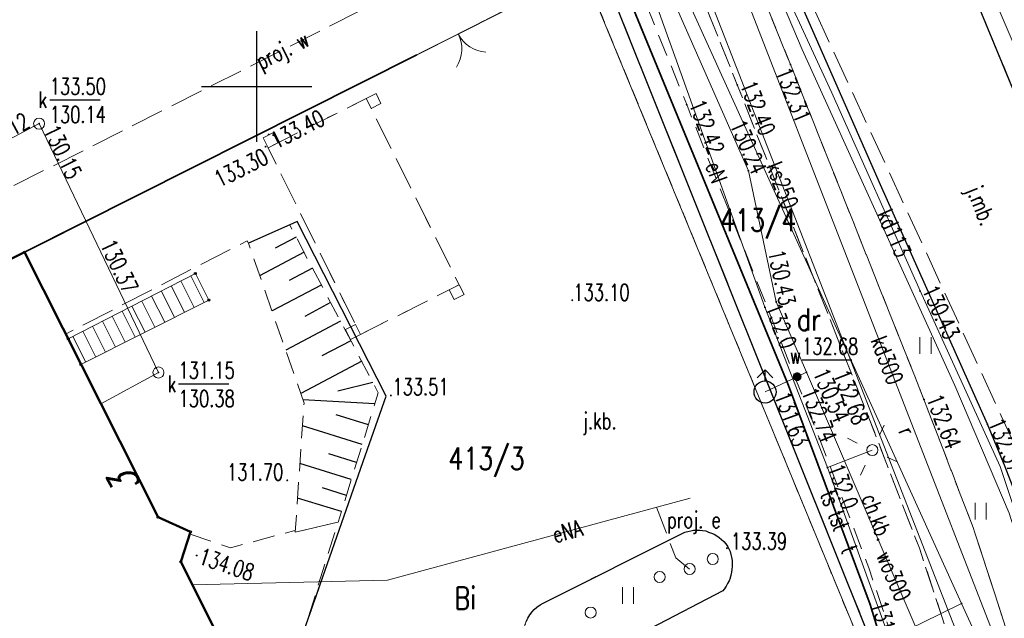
# Model space of a CAD drawing. Header units: metres. Extents: x 8438000 to 8438800, y 5890500 to 5891000.
# Tile 36 of 40: x 8438639 to 8438684, y 5890726 to 5890753. Entities that reach past the tile are written whole.
import ezdxf
from ezdxf.enums import TextEntityAlignment as Align

# ---------------------------------------------------------------- set-up
doc = ezdxf.new("R2010")
doc.units = ezdxf.units.M
doc.header["$MEASUREMENT"] = 0
for name, pattern in [('0.5_0.5', [1, 0.5, -0.5]), ('1.0_0.5', [1.5, 1, -0.5]), ('1.5_0.5', [2, 1.5, -0.5]), ('219-500', [0]), ('otda_500', [1, 0.5, -0.5]), ('otob_500', [0])]:
    doc.linetypes.add(name, pattern=pattern)
doc.layers.get('0').update_dxf_attribs({"color": 2, "linetype": 'CONTINUOUS', "lineweight": 5})
for name, color, linetype in [('000 Inne (niezydentyfikowane)', 7, 'CONTINUOUS'), ('203-punkt graniczny', 7, 'CONTINUOUS'), ('210-oznaczenie konturu użytku gruntowego', 7, 'CONTINUOUS'), ('211-numer działki ewidencyjnej', 7, 'CONTINUOUS'), ('217-kontur klasyfikacyjny', 7, 'CONTINUOUS'), ('218-kontur użytku gruntowego', 7, 'CONTINUOUS'), ('219-działka ewidencyjna', 7, 'CONTINUOUS'), ('238-Punkt adresowy budynku', 7, 'CONTINUOUS'), ('312-budynek ewidencyjny', 7, 'CONTINUOUS'), ('352-schody', 7, 'CONTINUOUS'), ('bariera ochronna', 7, 'CONTINUOUS'), ('brama', 7, 'CONTINUOUS'), ('chodnik', 7, 'CONTINUOUS'), ('chodnik-Atr17', 7, 'CONTINUOUS'), ('droga dla rowerów', 7, 'CONTINUOUS'), ('droga dla rowerów-Atr17', 7, 'CONTINUOUS'), ('hydrant', 7, 'CONTINUOUS'), ('jezdnia', 7, 'CONTINUOUS'), ('jezdnia-Atr17', 7, 'CONTINUOUS'), ('krawężnik', 7, 'CONTINUOUS'), ('latarnia', 7, 'CONTINUOUS'), ('obszar utwardzony', 7, 'CONTINUOUS'), ('obudowa ochronna przewodu', 7, 'CONTINUOUS'), ('ogrodzenie trwałe', 7, 'CONTINUOUS'), ('pikieta sztuczna', 7, 'CONTINUOUS'), ('pikieta sztuczna-Atr2', 7, 'CONTINUOUS'), ('podpora (punkt)', 7, 'CONTINUOUS'), ('przewód elektroenergetyczny podziemny', 7, 'CONTINUOUS'), ('przewód elektroenergetyczny podziemny - ob. projektowany', 7, 'CONTINUOUS'), ('przewód elektroenergetyczny podziemny - ob. projektowany-Atr1', 7, 'CONTINUOUS'), ('przewód elektroenergetyczny podziemny-Atr1', 7, 'CONTINUOUS'), ('przewód kanalizacyjny', 7, 'CONTINUOUS'), ('przewód kanalizacyjny-Atr1', 7, 'CONTINUOUS'), ('przewód telekomunikacyjny podziemny', 7, 'CONTINUOUS'), ('przewód telekomunikacyjny podziemny - ob. projektowany', 7, 'CONTINUOUS'), ('przewód telekomunikacyjny podziemny-Atr1', 7, 'CONTINUOUS'), ('przewód wodociągowy', 7, 'CONTINUOUS'), ('przewód wodociągowy - ob. projektowany', 7, 'CONTINUOUS'), ('przewód wodociągowy - ob. projektowany-Atr1', 7, 'CONTINUOUS'), ('przewód wodociągowy-Atr1', 7, 'CONTINUOUS'), ('Punkt budynku', 7, 'CONTINUOUS'), ('rzedna', 7, 'CONTINUOUS'), ('rzedna-Atr2', 7, 'CONTINUOUS'), ('rzedna-Atr3', 7, 'CONTINUOUS'), ('skarpa nieumocniona', 7, 'CONTINUOUS'), ('słup przewodów napowietrznych - ob. projektowany', 7, 'CONTINUOUS'), ('trawnik', 7, 'CONTINUOUS'), ('wiata', 7, 'CONTINUOUS'), ('Wstawianie ramki sekcyjnej z opisem', 7, 'CONTINUOUS'), ('właz do komory lub kanału - okrągły', 7, 'CONTINUOUS'), ('właz do komory lub kanału - okrągły-Atr17', 7, 'CONTINUOUS'), ('zasuwa lub zawór', 7, 'CONTINUOUS'), ('zasuwa lub zawór-Atr17', 7, 'CONTINUOUS')]:
    doc.layers.add(name, color=color, linetype=linetype)
doc.styles.get("Standard").update_dxf_attribs({"font": 'simplex.shx', "width": 0.75})
doc.linetypes.add('902-500', pattern='A,3.75,0,[1,ksztalty.shx,S=0.5,R=0,X=0,Y=0],3.75', length=7.5)
doc.linetypes.add('otkb_500', pattern='A,1.75,0,[16,ksztalty.shx,S=1,R=0,X=0,Y=0],1.75', length=3.5)

# ---------------------------------------------------------------- blocks, each defined once
blk = doc.blocks.new('PUNKTBUD')
at = {"color": 0}
blk.add_circle((0, 0), 0.045, dxfattribs=at)
blk = doc.blocks.new('203')
at = {"linetype": 'Continuous', "lineweight": 0}
h = blk.add_hatch(color=0, dxfattribs=at)
edge = h.paths.add_edge_path()
edge.add_arc((0, 0), 0.045, 0, 360)
blk = doc.blocks.new('PW01')
at = {"linetype": 'Continuous', "lineweight": 13}
h = blk.add_hatch(color=0, dxfattribs=at)
edge = h.paths.add_edge_path()
edge.add_arc((0, 0), 0.045, 0, 360)
blk = doc.blocks.new('OK02')
at = {"color": 0, "linetype": 'Continuous', "lineweight": 0}
for centre, start, end in [((-1.5, 0), 0, 60), ((1.5, 0), 120, 180)]:
    blk.add_arc(centre, 1.5, start, end, dxfattribs=at)
blk = doc.blocks.new('IB10')
at = {"color": 0, "linetype": 'Continuous', "lineweight": 13}
for p, q in [((0, 0), (0, 0.5)), ((0, 0.5), (0.5, 0.5)), ((0.5, 0), (0.5, 0.5)), ((0, 0), (0.5, 0))]:
    blk.add_line(p, q, dxfattribs=at)
blk = doc.blocks.new('TU04')
at = {"color": 0, "linetype": 'Continuous', "lineweight": 13}
for p, q in [((0, 0), (0, 0.75)), ((0.5, 0), (0.5, 0.75))]:
    blk.add_line(p, q, dxfattribs=at)
blk = doc.blocks.new('IB04')
at = {"color": 0, "linetype": 'Continuous', "lineweight": 13}
blk.add_circle((0, 0), 0.25, dxfattribs=at)
blk = doc.blocks.new('SM01')
at = {"color": 0, "linetype": 'Continuous', "lineweight": 13}
for p, q in [((-0.53, 0.531), (-0.883, 0.884)), ((0.531, 0.531), (0.884, 0.884)), ((-0.53, -0.53), (-0.883, -0.883)), ((0.531, -0.53), (0.884, -0.883))]:
    blk.add_line(p, q, dxfattribs=at)
blk.add_circle((0, 0), 0.25, dxfattribs=at)
blk = doc.blocks.new('SUWH')
at = {"color": 0, "linetype": 'Continuous'}
for p in [(-0.354, 0.646), (0, 0.5), (0.354, 0.646)]:
    blk.add_line(p, (0, 1), dxfattribs=at)
blk.add_circle((0, 0), 0.5, dxfattribs=at)
blk = doc.blocks.new('US25')
at = {"linetype": 'Continuous', "lineweight": 0}
h = blk.add_hatch(color=0, dxfattribs=at)
edge = h.paths.add_edge_path()
edge.add_arc((0, 0), 0.2, 0, 360)
blk = doc.blocks.new('US22')
at = {"color": 0, "linetype": 'Continuous', "lineweight": 13}
blk.add_circle((0, 0), 0.25, dxfattribs=at)
blk = doc.blocks.new('US15')
at = {"color": 0, "linetype": 'Continuous', "lineweight": 13}
blk.add_circle((0, 0), 0.25, dxfattribs=at)
blk = doc.blocks.new('RAMKA500K')
at = {"color": 0}
for p, q in [((247.5, 250), (252.5, 250)), ((250, 247.5), (250, 250)), ((250, 0), (250, 2.5)), ((247.5, 0), (252.5, 0))]:
    blk.add_line(p, q, dxfattribs=at)

msp = doc.modelspace()

# ---------------------------------------------------------------- linework, layer by layer
at = {"layer": '000 Inne (niezydentyfikowane)', "color": 7, "linetype": 'Continuous', "lineweight": 25, "flags": 128}
for points in [[(8438651.78, 5890743.19), (8438650.83, 5890742.68)], [(8438652.14, 5890742.5), (8438650.13, 5890741.44)], [(8438652.52, 5890741.78), (8438651.46, 5890741.22)], [(8438652.92, 5890741.02), (8438650.69, 5890739.85)], [(8438653.34, 5890740.23), (8438652.17, 5890739.6)], [(8438653.79, 5890739.38), (8438651.31, 5890738.07)], [(8438654.26, 5890738.5), (8438652.95, 5890737.81)], [(8438654.75, 5890737.57), (8438651.99, 5890736.11)], [(8438655.25, 5890736.61), (8438653.67, 5890736.22)], [(8438655.34, 5890735.64), (8438652.09, 5890735.83)], [(8438655.05, 5890734.69), (8438653.59, 5890735.14)], [(8438654.77, 5890733.81), (8438652.07, 5890734.65)], [(8438654.52, 5890732.99), (8438653.26, 5890733.38)], [(8438654.28, 5890732.22), (8438651.95, 5890732.95)], [(8438654.06, 5890731.5), (8438652.98, 5890731.84)], [(8438653.83, 5890730.77), (8438651.85, 5890731.38)]]:
    msp.add_lwpolyline(points, dxfattribs=at)
at = {"layer": '217-kontur klasyfikacyjny', "color": 3, "linetype": '1.5_0.5', "lineweight": 18, "flags": 128}
msp.add_lwpolyline([(8438608.67, 5890726.97), (8438664.78, 5890755.23)], dxfattribs=at)
at = {"layer": '218-kontur użytku gruntowego', "color": 3, "linetype": '0.5_0.5', "lineweight": 18, "flags": 128}
for points in [[(8438608.67, 5890726.97), (8438664.78, 5890755.23)], [(8438664.78, 5890755.23), (8438608.67, 5890726.97)], [(8438677.47, 5890724.44), (8438664.78, 5890755.23)], [(8438664.78, 5890755.23), (8438677.47, 5890724.44)]]:
    msp.add_lwpolyline(points, dxfattribs=at)
at = {"layer": '219-działka ewidencyjna', "color": 3, "linetype": '219-500', "lineweight": 18, "flags": 128}
for points in [[(8438681.9, 5890726.61), (8438668.14, 5890756.92)], [(8438608.42, 5890726.84), (8438664.78, 5890755.23)], [(8438664.78, 5890755.23), (8438677.47, 5890724.44)], [(8438681.9, 5890726.61), (8438677.47, 5890724.44)], [(8438695.8, 5890696.23), (8438681.9, 5890726.61)]]:
    msp.add_lwpolyline(points, dxfattribs=at)
at = {"layer": '312-budynek ewidencyjny', "color": 7, "linetype": 'Continuous', "lineweight": 50, "flags": 128}
for points in [[(8438608.42, 5890726.84), (8438639.49, 5890742.5)], [(8438639.49, 5890742.5), (8438645.53, 5890730.51)], [(8438645.53, 5890730.51), (8438647, 5890729.85)], [(8438647, 5890729.85), (8438646.56, 5890728.49)], [(8438646.56, 5890728.49), (8438651.87, 5890717.9)]]:
    msp.add_lwpolyline(points, dxfattribs=at)
at = {"layer": '352-schody', "color": 7, "linetype": 'Continuous', "lineweight": 18, "flags": 128}
msp.add_lwpolyline([(8438641.47, 5890738.59), (8438647.22, 5890741.54), (8438647.83, 5890740.34), (8438642.04, 5890737.42)], close=True, dxfattribs=at)
msp.add_lwpolyline([(8438641.47, 5890738.59), (8438647.22, 5890741.54), (8438647.83, 5890740.34), (8438642.04, 5890737.42)], close=True, dxfattribs=at)
for points in [[(8438647.174, 5890740.009), (8438646.57, 5890741.207)], [(8438647.62, 5890740.234), (8438647.015, 5890741.435)], [(8438646.281, 5890739.559), (8438645.68, 5890740.75)], [(8438646.728, 5890739.784), (8438646.125, 5890740.978)], [(8438645.835, 5890739.334), (8438645.236, 5890740.522)], [(8438644.942, 5890738.883), (8438644.346, 5890740.065)], [(8438645.388, 5890739.109), (8438644.791, 5890740.294)], [(8438644.049, 5890738.433), (8438643.456, 5890739.609)], [(8438644.495, 5890738.658), (8438643.901, 5890739.837)], [(8438643.156, 5890737.983), (8438642.566, 5890739.152)], [(8438643.603, 5890738.208), (8438643.011, 5890739.381)], [(8438642.263, 5890737.533), (8438641.677, 5890738.696)], [(8438642.71, 5890737.758), (8438642.121, 5890738.924)]]:
    msp.add_lwpolyline(points, dxfattribs=at)
at = {"layer": 'bariera ochronna', "color": 7, "linetype": 'otkb_500', "lineweight": 18, "flags": 128}
for points in [[(8438717.51, 5890676.34), (8438714.03, 5890684.5), (8438710.7, 5890692.72), (8438705.79, 5890704.25), (8438700.34, 5890715.65), (8438695.04, 5890727.01), (8438690.31, 5890737.84), (8438680.72, 5890760.17), (8438675.75, 5890772.76), (8438674.884, 5890775.098)], [(8438666.382, 5890771.376), (8438667.49, 5890768.65), (8438674.69, 5890751.67), (8438681.59, 5890736.47), (8438684.05, 5890730.69), (8438686.25, 5890723.81), (8438687.98, 5890718.56), (8438689.72, 5890713.62), (8438694.23, 5890701.26), (8438702.94, 5890679.95), (8438708.27, 5890665.94), (8438710.79, 5890657.8)]]:
    msp.add_lwpolyline(points, dxfattribs=at)
at = {"layer": 'brama', "color": 7, "linetype": 'otob_500', "lineweight": 18, "flags": 128}
msp.add_lwpolyline([(8438661, 5890753.33), (8438657.24, 5890751.43)], dxfattribs=at)
at = {"layer": 'chodnik', "color": 7, "linetype": '1.0_0.5', "lineweight": 18, "flags": 128}
msp.add_lwpolyline([(8438661.424, 5890769.01), (8438662.37, 5890766.78), (8438669.46, 5890749.18), (8438675.47, 5890734.06), (8438677.7, 5890728.23), (8438678.87, 5890724.72), (8438679.84, 5890721.83), (8438681.35, 5890716.84), (8438682.54, 5890712.19), (8438684.59, 5890704.02), (8438686.81, 5890697.02), (8438689.59, 5890689.24), (8438692.51, 5890681.71), (8438695.42, 5890674.18), (8438704.21, 5890648.95), (8438705.82, 5890649.25), (8438706.24, 5890649.63), (8438706.33, 5890650.19), (8438706.17, 5890650.89), (8438697.79, 5890674.87), (8438694.8, 5890682.53), (8438691.9, 5890690.07), (8438689.15, 5890697.87), (8438686.96, 5890704.91), (8438684.91, 5890712.7), (8438683.73, 5890717.53), (8438682.13, 5890722.62), (8438679.99, 5890729.12), (8438677.68, 5890735.08), (8438671.75, 5890750.07), (8438664.66, 5890767.73), (8438663.663, 5890770.079)], dxfattribs=at)
msp.add_lwpolyline([(8438653.93, 5890717.53), (8438654.04, 5890721.8), (8438652.12, 5890725.31), (8438653.68, 5890730.29), (8438651.74, 5890729.84), (8438651.72, 5890729.91), (8438648.81, 5890729.13), (8438646.97, 5890729.75), (8438646.56, 5890728.49), (8438651.87, 5890717.9), (8438640.98, 5890712.44), (8438641.44, 5890711.47)], close=True, dxfattribs=at)
at = {"layer": 'droga dla rowerów', "color": 7, "linetype": '1.0_0.5', "lineweight": 18, "flags": 128}
for points in [[(8438514.32, 5890673.22), (8438535.12, 5890666.63), (8438546.96, 5890662.82), (8438556.44, 5890659.9), (8438568.04, 5890656.38), (8438569.32, 5890656.05), (8438570.65, 5890655.86), (8438572.4, 5890655.75), (8438574.17, 5890655.64), (8438576.27, 5890655.63), (8438577.79, 5890655.63), (8438579.74, 5890655.38), (8438582.66, 5890654.86), (8438586.52, 5890654.1), (8438594.52, 5890652.47), (8438602.62, 5890651.16), (8438610.54, 5890650), (8438618.72, 5890649.04), (8438626.98, 5890648.25), (8438634.91, 5890647.79), (8438647.2, 5890647.46), (8438678.91, 5890646.81), (8438697.93, 5890646.46), (8438698.83, 5890646.25), (8438699.61, 5890645.57), (8438700.34, 5890643.99), (8438701.24, 5890640.29), (8438703.92, 5890640.3), (8438703.42, 5890642.13), (8438703.21, 5890643.06), (8438703.28, 5890644.07), (8438703.65, 5890645.01), (8438704.05, 5890645.54), (8438704.63, 5890645.91), (8438705.25, 5890646.17), (8438705.89, 5890646.27), (8438713, 5890646.19), (8438713.51, 5890647.53), (8438713.84, 5890649.1), (8438712.03, 5890648.81), (8438711.09, 5890648.83), (8438710.28, 5890649.14), (8438709.49, 5890649.79), (8438708.85, 5890650.7), (8438700.2, 5890675.74), (8438697.22, 5890683.4), (8438694.33, 5890690.89), (8438691.54, 5890698.72), (8438689.49, 5890705.32), (8438687.41, 5890713.27), (8438686.19, 5890718.14), (8438684.6, 5890723.38), (8438682.42, 5890730.05), (8438680.2, 5890735.84), (8438674.16, 5890750.99), (8438667, 5890768.57), (8438665.918, 5890771.155)], [(8438663.663, 5890770.079), (8438664.66, 5890767.73), (8438671.75, 5890750.07), (8438677.68, 5890735.08), (8438679.99, 5890729.12), (8438682.13, 5890722.62), (8438683.73, 5890717.53), (8438684.91, 5890712.7), (8438686.96, 5890704.91), (8438689.15, 5890697.87), (8438691.9, 5890690.07), (8438694.8, 5890682.53), (8438697.79, 5890674.87), (8438706.17, 5890650.89), (8438706.33, 5890650.19), (8438706.24, 5890649.63), (8438705.82, 5890649.25), (8438704.21, 5890648.95), (8438695.8, 5890649.09), (8438678.9, 5890649.27), (8438647.29, 5890649.97), (8438635.17, 5890650.31), (8438627.11, 5890650.77), (8438619.05, 5890651.56), (8438610.97, 5890652.48), (8438602.97, 5890653.66), (8438594.98, 5890654.98), (8438587.05, 5890656.59), (8438583.08, 5890657.36), (8438580.41, 5890657.85), (8438578.42, 5890658.11), (8438576.96, 5890658.21), (8438574.48, 5890658.14), (8438571.99, 5890658.26), (8438570.61, 5890658.38), (8438569.02, 5890658.69), (8438557.18, 5890662.35), (8438547.75, 5890665.25), (8438536.05, 5890668.99), (8438514.5, 5890675.86), (8438514.28, 5890674.49), (8438514.32, 5890673.22)]]:
    msp.add_lwpolyline(points, dxfattribs=at)
at = {"layer": 'jezdnia', "color": 7, "linetype": '1.5_0.5', "lineweight": 18, "flags": 128}
for points in [[(8438749.088, 5890636.316), (8438748.4, 5890636.33), (8438730.4, 5890636.77), (8438730.07, 5890636.83), (8438729.81, 5890636.98), (8438729.5, 5890637.33), (8438729.23, 5890638.02), (8438727.17, 5890644.47), (8438725.94, 5890648.38), (8438725.07, 5890650.98), (8438719.01, 5890668.58), (8438714.85, 5890679.97), (8438709.82, 5890692.5), (8438705, 5890703.78), (8438699.73, 5890715.4), (8438694.56, 5890726.71), (8438689.73, 5890737.35), (8438684.8, 5890748.51), (8438680.08, 5890759.91), (8438675.1, 5890772.4), (8438674.166, 5890774.918)], [(8438667.438, 5890771.88), (8438667.98, 5890770.28), (8438670.77, 5890762.96), (8438673.14, 5890757.14), (8438678.23, 5890745.55), (8438683.07, 5890734.72), (8438683.88, 5890732.8), (8438684.62, 5890730.87), (8438686.81, 5890724.28), (8438690.88, 5890712.21), (8438695.45, 5890699.89), (8438700.28, 5890688.21), (8438705.19, 5890676.16), (8438709.35, 5890664.8), (8438713.6, 5890652.01), (8438713.89, 5890650.7), (8438714.12, 5890649.16), (8438714.04, 5890647.84), (8438713.76, 5890646.21), (8438713.32, 5890644.53), (8438712.54, 5890642.65), (8438711.74, 5890641.33), (8438710.56, 5890639.98), (8438708.99, 5890638.8), (8438706.89, 5890637.78), (8438704.75, 5890637.15), (8438703.11, 5890636.9), (8438699.29, 5890636.87), (8438677.08, 5890637.39), (8438650.89, 5890637.97), (8438640.07, 5890638.21), (8438633.39, 5890638.67), (8438620.83, 5890641.24), (8438606.17, 5890644.51), (8438593.58, 5890646.66), (8438579.66, 5890649.57), (8438566.24, 5890653.19), (8438551.45, 5890657.75), (8438522.87, 5890666.81), (8438520.08, 5890667.71), (8438509.44, 5890671.08), (8438497.35, 5890674.89), (8438494.53, 5890675.75), (8438466.36, 5890684.67), (8438436.81, 5890693.96), (8438408.4, 5890702.97), (8438390.761, 5890708.526)]]:
    msp.add_lwpolyline(points, dxfattribs=at)
for points in [[(8438663.59, 5890754.63), (8438661, 5890753.33), (8438657.24, 5890751.43), (8438639.49, 5890742.5), (8438641.35, 5890738.8), (8438649.56, 5890743.02), (8438649.62, 5890742.91), (8438651.49, 5890743.74), (8438651.83, 5890743.89), (8438655.85, 5890735.99), (8438652.12, 5890725.31), (8438657.45, 5890723.48), (8438662.74, 5890716.99), (8438668.65, 5890719.82), (8438677.97, 5890724.29), (8438677.65, 5890725.3), (8438665.52, 5890755.54)], [(8438650.51, 5890747.23), (8438654.95, 5890749.46), (8438659.16, 5890741.03), (8438654.69, 5890738.78)], [(8438669.51, 5890729.87), (8438669.64, 5890729.9), (8438669.77, 5890729.92), (8438669.91, 5890729.93), (8438670.05, 5890729.92), (8438670.18, 5890729.91), (8438670.32, 5890729.89), (8438670.45, 5890729.84), (8438670.58, 5890729.79), (8438670.7, 5890729.74), (8438670.82, 5890729.67), (8438670.93, 5890729.6), (8438671.04, 5890729.51), (8438671.14, 5890729.42), (8438671.23, 5890729.31), (8438671.31, 5890729.2), (8438671.37, 5890729.08), (8438671.42, 5890728.96), (8438671.46, 5890728.83), (8438671.49, 5890728.7), (8438671.51, 5890728.56), (8438671.52, 5890728.43), (8438671.51, 5890728.29), (8438671.5, 5890728.16), (8438671.49, 5890728.02), (8438671.46, 5890727.89), (8438671.42, 5890727.76), (8438671.38, 5890727.63), (8438671.31, 5890727.51), (8438671.25, 5890727.39), (8438671.17, 5890727.28), (8438671.09, 5890727.18), (8438664.51, 5890723.76), (8438664.37, 5890723.7), (8438664.22, 5890723.65), (8438664.07, 5890723.62), (8438663.91, 5890723.59), (8438663.76, 5890723.58), (8438663.6, 5890723.6), (8438663.45, 5890723.61), (8438663.29, 5890723.65), (8438663.14, 5890723.69), (8438663, 5890723.75), (8438662.86, 5890723.82), (8438662.73, 5890723.92), (8438662.6, 5890724.01), (8438662.49, 5890724.12), (8438662.38, 5890724.23), (8438662.3, 5890724.36), (8438662.22, 5890724.51), (8438662.16, 5890724.66), (8438662.11, 5890724.82), (8438662.09, 5890724.98), (8438662.08, 5890725.15), (8438662.09, 5890725.31), (8438662.11, 5890725.47), (8438662.14, 5890725.64), (8438662.2, 5890725.79), (8438662.27, 5890725.94), (8438662.36, 5890726.09), (8438662.45, 5890726.22), (8438662.56, 5890726.34), (8438662.68, 5890726.45), (8438662.82, 5890726.55), (8438662.96, 5890726.63), (8438669.38, 5890729.84)]]:
    msp.add_lwpolyline(points, close=True, dxfattribs=at)
at = {"layer": 'krawężnik', "color": 7, "linetype": 'Continuous', "lineweight": 25, "flags": 128}
for points in [[(8438749.088, 5890636.316), (8438748.4, 5890636.33), (8438730.4, 5890636.77), (8438730.07, 5890636.83), (8438729.81, 5890636.98), (8438729.5, 5890637.33), (8438729.23, 5890638.02), (8438727.17, 5890644.47), (8438725.94, 5890648.38), (8438725.07, 5890650.98), (8438719.01, 5890668.58), (8438714.85, 5890679.97), (8438709.82, 5890692.5), (8438705, 5890703.78), (8438699.73, 5890715.4), (8438694.56, 5890726.71), (8438689.73, 5890737.35), (8438684.8, 5890748.51), (8438680.08, 5890759.91), (8438675.1, 5890772.4), (8438674.166, 5890774.918)], [(8438700.28, 5890688.21), (8438695.45, 5890699.89), (8438690.88, 5890712.21), (8438686.81, 5890724.28), (8438684.62, 5890730.87), (8438683.88, 5890732.8), (8438683.07, 5890734.72), (8438678.23, 5890745.55), (8438673.14, 5890757.14), (8438670.77, 5890762.96), (8438667.98, 5890770.28), (8438667.438, 5890771.88)], [(8438686.06, 5890694.34), (8438684.79, 5890698.13), (8438683.3, 5890702.94), (8438682.01, 5890707.75), (8438677.97, 5890724.29), (8438677.65, 5890725.3), (8438661.83, 5890764.75)], [(8438652.12, 5890725.31), (8438654.82, 5890733.03), (8438655.85, 5890735.99), (8438651.83, 5890743.89), (8438651.49, 5890743.74), (8438649.62, 5890742.91)], [(8438662.2, 5890725.79), (8438662.27, 5890725.94), (8438662.36, 5890726.09), (8438662.45, 5890726.22), (8438662.56, 5890726.34), (8438662.68, 5890726.45), (8438662.82, 5890726.55), (8438662.96, 5890726.63), (8438669.38, 5890729.84), (8438669.51, 5890729.87), (8438669.64, 5890729.9), (8438669.77, 5890729.92), (8438669.91, 5890729.93), (8438670.05, 5890729.92), (8438670.18, 5890729.91), (8438670.32, 5890729.89), (8438670.45, 5890729.84), (8438670.58, 5890729.79), (8438670.7, 5890729.74), (8438670.82, 5890729.67), (8438670.93, 5890729.6), (8438671.04, 5890729.51), (8438671.14, 5890729.42), (8438671.23, 5890729.31), (8438671.31, 5890729.2), (8438671.37, 5890729.08), (8438671.42, 5890728.96), (8438671.46, 5890728.83), (8438671.49, 5890728.7), (8438671.51, 5890728.56), (8438671.52, 5890728.43), (8438671.51, 5890728.29), (8438671.5, 5890728.16), (8438671.49, 5890728.02), (8438671.46, 5890727.89), (8438671.42, 5890727.76), (8438671.38, 5890727.63), (8438671.31, 5890727.51), (8438671.25, 5890727.39), (8438671.17, 5890727.28), (8438671.09, 5890727.18), (8438664.51, 5890723.76)]]:
    msp.add_lwpolyline(points, dxfattribs=at)
at = {"layer": 'obszar utwardzony', "color": 7, "linetype": '1.5_0.5', "lineweight": 18, "flags": 128}
for points in [[(8438639.49, 5890742.5), (8438657.24, 5890751.43), (8438661, 5890753.33), (8438663.59, 5890754.63), (8438665.52, 5890755.54), (8438661.83, 5890764.75), (8438659.892, 5890768.279)], [(8438614.101, 5890746.427), (8438620.83, 5890733.09), (8438639.49, 5890742.5)]]:
    msp.add_lwpolyline(points, dxfattribs=at)
at = {"layer": 'obudowa ochronna przewodu', "color": 7, "linetype": 'Continuous', "lineweight": 35, "flags": 128}
msp.add_lwpolyline([(8438665.28, 5890757.8), (8438674.06, 5890736.48), (8438677.76, 5890726.57), (8438680.9, 5890716.26)], dxfattribs=at)
at = {"layer": 'ogrodzenie trwałe', "color": 7, "linetype": '902-500', "lineweight": 35, "flags": 128}
msp.add_lwpolyline([(8438657.24, 5890751.43), (8438639.49, 5890742.5)], dxfattribs=at)
at = {"layer": 'przewód elektroenergetyczny podziemny', "color": 1, "linetype": 'Continuous', "lineweight": 18, "flags": 128}
for points in [[(8438677.86, 5890733.55), (8438675.83, 5890732.76), (8438673, 5890740.01), (8438667.06, 5890756.56), (8438665.79, 5890760.06), (8438666.96, 5890760.56)], [(8438689.78, 5890706.83), (8438691.23, 5890707.32), (8438686.9, 5890718.38), (8438681.8, 5890716.97), (8438679.35, 5890723.07), (8438675.83, 5890732.76), (8438677.86, 5890733.55)], [(8438669.61, 5890731.38), (8438655.92, 5890727.67), (8438647.07, 5890727.45)]]:
    msp.add_lwpolyline(points, dxfattribs=at)
at = {"layer": 'przewód elektroenergetyczny podziemny - ob. projektowany', "color": 1, "linetype": '1.5_0.5', "lineweight": 18, "flags": 128}
msp.add_lwpolyline([(8438669.59, 5890728.17), (8438668.97, 5890728.67), (8438668.09, 5890730.97)], dxfattribs=at)
at = {"layer": 'przewód kanalizacyjny', "color": 34, "linetype": 'Continuous', "lineweight": 18, "flags": 128}
for points in [[(8438665.186, 5890770.805), (8438670.95, 5890757.12), (8438684.97, 5890721.03), (8438689.66, 5890702.73), (8438697.05, 5890686.31)], [(8438688.24, 5890701.1), (8438682.9, 5890722.19), (8438667.1, 5890762.71), (8438663.853, 5890770.169)], [(8438686.97, 5890722.85), (8438683.65, 5890732.81), (8438680.02, 5890740.75), (8438676.03, 5890749.72), (8438672.91, 5890756.48), (8438670.95, 5890757.12)], [(8438562.76, 5890708.82), (8438563.89, 5890709.28), (8438588.28, 5890721.58), (8438602.62, 5890728.83), (8438616.35, 5890735.66), (8438640.15, 5890748.32), (8438645.55, 5890737.06), (8438642.94, 5890735.64)]]:
    msp.add_lwpolyline(points, dxfattribs=at)
at = {"layer": 'przewód telekomunikacyjny podziemny', "color": 30, "linetype": 'Continuous', "lineweight": 18, "flags": 128}
for points in [[(8438706.137, 5890773.897), (8438690.02, 5890767.56), (8438665.28, 5890757.8), (8438674.06, 5890736.48), (8438677.76, 5890726.57), (8438680.9, 5890716.26)], [(8438706.137, 5890773.897), (8438690.02, 5890767.56), (8438665.28, 5890757.8), (8438674.06, 5890736.48), (8438677.76, 5890726.57), (8438680.9, 5890716.26)], [(8438660.698, 5890768.664), (8438661.6, 5890766.64), (8438665.28, 5890757.8), (8438674.06, 5890736.48), (8438677.76, 5890726.57), (8438680.9, 5890716.26)], [(8438660.698, 5890768.664), (8438661.6, 5890766.64), (8438665.28, 5890757.8), (8438674.06, 5890736.48), (8438677.76, 5890726.57), (8438680.9, 5890716.26)]]:
    msp.add_lwpolyline(points, dxfattribs=at)
at = {"layer": 'przewód telekomunikacyjny podziemny - ob. projektowany', "color": 30, "linetype": '1.5_0.5', "lineweight": 18, "flags": 128}
msp.add_lwpolyline([(8438700.72, 5890686.86), (8438697.32, 5890699.93), (8438694.88, 5890710.7), (8438683.7, 5890735.1), (8438675.13, 5890753.71), (8438667.078, 5890771.709)], dxfattribs=at)
at = {"layer": 'przewód wodociągowy', "color": 5, "linetype": 'Continuous', "lineweight": 18, "flags": 128}
for points in [[(8438662.063, 5890769.315), (8438663.94, 5890765.05), (8438672.25, 5890746.19), (8438673.51, 5890740.26), (8438674.88, 5890737.07), (8438681.73, 5890721.09), (8438686.07, 5890701.57), (8438688.33, 5890696.15), (8438700.28, 5890668.36), (8438692.06, 5890647.71), (8438665.92, 5890648.19), (8438637.29, 5890649.19), (8438613.42, 5890651.25), (8438591.02, 5890654.9), (8438587.77, 5890655.43), (8438571.62, 5890659.38), (8438547.56, 5890666.89), (8438522.4, 5890674.77), (8438496.44, 5890683.22), (8438479.15, 5890688.81), (8438454.18, 5890696.46), (8438433.71, 5890703.14), (8438410.18, 5890710.52), (8438392.923, 5890715.706)], [(8438673.01, 5890736.18), (8438674.46, 5890736.87), (8438674.88, 5890737.07)]]:
    msp.add_lwpolyline(points, dxfattribs=at)
at = {"layer": 'przewód wodociągowy - ob. projektowany', "color": 5, "linetype": '1.5_0.5', "lineweight": 18, "flags": 128}
msp.add_lwpolyline([(8438670.7, 5890761.52), (8438637.69, 5890744.85), (8438639.02, 5890742.25)], dxfattribs=at)
at = {"layer": 'rzedna-Atr2', "color": 7, "flags": 128}
for points in [[(8438640.63, 5890749.4), (8438642.909, 5890749.4)], [(8438674.68, 5890737.64), (8438676.938, 5890737.64)], [(8438646.46, 5890736.55), (8438648.739, 5890736.55)]]:
    msp.add_lwpolyline(points, dxfattribs=at)
at = {"layer": 'skarpa nieumocniona', "color": 7, "linetype": '1.0_0.5', "lineweight": 18, "flags": 128}
msp.add_lwpolyline([(8438651.74, 5890729.84), (8438653.68, 5890730.29), (8438655.5, 5890736.14), (8438651.49, 5890743.74), (8438649.62, 5890742.91), (8438652.14, 5890735.68)], close=True, dxfattribs=at)
msp.add_lwpolyline([(8438651.74, 5890729.84), (8438653.68, 5890730.29), (8438655.5, 5890736.14), (8438651.49, 5890743.74), (8438649.62, 5890742.91), (8438652.14, 5890735.68)], close=True, dxfattribs=at)
at = {"layer": 'trawnik', "color": 7, "linetype": '1.0_0.5', "lineweight": 18, "flags": 128}
for points in [[(8438690.26, 5890777.96), (8438695.82, 5890776.83), (8438703.12, 5890766.19), (8438706.41, 5890761.37), (8438711.43, 5890753.91), (8438715.12, 5890748.04), (8438719.07, 5890741.63), (8438722.66, 5890735.47), (8438725.93, 5890729.5), (8438734.9, 5890712.53), (8438740.36, 5890702.32), (8438744.17, 5890689.81), (8438744.2, 5890689.69), (8438744.31, 5890689.3), (8438744.33, 5890689.19), (8438745.36, 5890684.48), (8438745.39, 5890684.36), (8438745.46, 5890683.96), (8438745.48, 5890683.84), (8438750.07, 5890649.97), (8438750.09, 5890649.64), (8438750.12, 5890648.55), (8438750.11, 5890648.22), (8438749.82, 5890644.88), (8438737.82, 5890645.13), (8438734.84, 5890645.3), (8438733.37, 5890645.75), (8438732.53, 5890646.33), (8438731.51, 5890647.44), (8438730.54, 5890648.6), (8438729.82, 5890649.28), (8438728.59, 5890650.14), (8438727.71, 5890650.59), (8438726.57, 5890650.88), (8438725.07, 5890650.98), (8438719.01, 5890668.58), (8438714.85, 5890679.97), (8438709.82, 5890692.5), (8438705, 5890703.78), (8438699.73, 5890715.4), (8438694.56, 5890726.71), (8438689.73, 5890737.35), (8438684.8, 5890748.51), (8438680.08, 5890759.91), (8438675.1, 5890772.4), (8438674.17, 5890774.92), (8438674.38, 5890774.98), (8438686.85, 5890777.91), (8438687.49, 5890777.98), (8438689.62, 5890778.02)], [(8438667.98, 5890770.28), (8438670.77, 5890762.96), (8438673.14, 5890757.14), (8438678.23, 5890745.55), (8438683.07, 5890734.72), (8438683.88, 5890732.8), (8438684.62, 5890730.87), (8438686.81, 5890724.28), (8438690.88, 5890712.21), (8438695.45, 5890699.89), (8438700.28, 5890688.21), (8438705.19, 5890676.16), (8438709.35, 5890664.8), (8438713.6, 5890652.01), (8438713.89, 5890650.7), (8438713.84, 5890649.1), (8438712.03, 5890648.81), (8438711.09, 5890648.83), (8438710.28, 5890649.14), (8438709.49, 5890649.79), (8438708.85, 5890650.7), (8438700.2, 5890675.74), (8438697.22, 5890683.4), (8438694.33, 5890690.89), (8438691.54, 5890698.72), (8438689.49, 5890705.32), (8438687.41, 5890713.27), (8438686.19, 5890718.14), (8438684.6, 5890723.38), (8438682.42, 5890730.05), (8438680.2, 5890735.84), (8438674.16, 5890750.99), (8438667, 5890768.57), (8438665.92, 5890771.15), (8438667.44, 5890771.88)], [(8438662.3, 5890724.36), (8438662.38, 5890724.23), (8438662.49, 5890724.12), (8438662.6, 5890724.01), (8438662.73, 5890723.92), (8438662.86, 5890723.82), (8438663, 5890723.75), (8438663.14, 5890723.69), (8438663.29, 5890723.65), (8438663.45, 5890723.61), (8438663.6, 5890723.6), (8438663.76, 5890723.58), (8438663.91, 5890723.59), (8438664.07, 5890723.62), (8438664.22, 5890723.65), (8438664.37, 5890723.7), (8438664.51, 5890723.76), (8438671.09, 5890727.18), (8438671.17, 5890727.28), (8438671.25, 5890727.39), (8438671.31, 5890727.51), (8438671.38, 5890727.63), (8438671.42, 5890727.76), (8438671.46, 5890727.89), (8438671.49, 5890728.02), (8438671.5, 5890728.16), (8438671.51, 5890728.29), (8438671.52, 5890728.43), (8438671.51, 5890728.56), (8438671.49, 5890728.7), (8438671.46, 5890728.83), (8438671.42, 5890728.96), (8438671.37, 5890729.08), (8438671.31, 5890729.2), (8438671.23, 5890729.31), (8438671.14, 5890729.42), (8438671.04, 5890729.51), (8438670.93, 5890729.6), (8438670.82, 5890729.67), (8438670.7, 5890729.74), (8438670.58, 5890729.79), (8438670.45, 5890729.84), (8438670.32, 5890729.89), (8438670.18, 5890729.91), (8438670.05, 5890729.92), (8438669.91, 5890729.93), (8438669.77, 5890729.92), (8438669.64, 5890729.9), (8438669.51, 5890729.87), (8438669.38, 5890729.84), (8438662.96, 5890726.63), (8438662.82, 5890726.55), (8438662.68, 5890726.45), (8438662.56, 5890726.34), (8438662.45, 5890726.22), (8438662.36, 5890726.09), (8438662.27, 5890725.94), (8438662.2, 5890725.79), (8438662.14, 5890725.64), (8438662.11, 5890725.47), (8438662.09, 5890725.31), (8438662.08, 5890725.15), (8438662.09, 5890724.98), (8438662.11, 5890724.82), (8438662.16, 5890724.66), (8438662.22, 5890724.51)]]:
    msp.add_lwpolyline(points, close=True, dxfattribs=at)
at = {"layer": 'wiata', "color": 7, "linetype": 'otda_500', "lineweight": 18, "flags": 128}
msp.add_lwpolyline([(8438650.51, 5890747.23), (8438654.95, 5890749.46), (8438659.16, 5890741.03), (8438654.69, 5890738.78)], close=True, dxfattribs=at)

# ---------------------------------------------------------------- block references
at = {"layer": '203-punkt graniczny', "color": 3, "linetype": 'Continuous', "lineweight": 18}
msp.add_blockref('203', (8438681.9, 5890726.61), dxfattribs=at)
at = {"layer": 'brama', "color": 7, "linetype": 'Continuous', "lineweight": 18, "rotation": 206.808}
msp.add_blockref('OK02', (8438659.12, 5890752.38), dxfattribs=at)
at = {"layer": 'hydrant', "color": 5, "linetype": 'Continuous', "lineweight": 18}
msp.add_blockref('SUWH', (8438673.01, 5890736.18), dxfattribs=at)
at = {"layer": 'latarnia', "color": 7, "linetype": 'Continuous', "lineweight": 18, "rotation": 19.70700000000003}
msp.add_blockref('SM01', (8438677.86, 5890733.55), dxfattribs=at)
at = {"layer": 'pikieta sztuczna', "color": 7, "linetype": 'Continuous', "lineweight": 13}
for p in [(8438674.16, 5890750.99), (8438671.75, 5890750.07), (8438669.46, 5890749.18), (8438650.54, 5890747.83), (8438650.4, 5890747.28), (8438664.28, 5890740.33), (8438656.07, 5890736.02), (8438680.2, 5890735.84), (8438677.68, 5890735.08), (8438683.07, 5890734.72), (8438675.47, 5890734.06), (8438651.38, 5890732.18), (8438647.28, 5890728.78), (8438671.28, 5890729.11)]:
    msp.add_blockref('PW01', p, dxfattribs=at)
at = {"layer": 'podpora (punkt)', "color": 7, "linetype": 'Continuous', "lineweight": 18}
for p in [(8438668.24, 5890727.81), (8438665.11, 5890726.2)]:
    msp.add_blockref('IB04', p, dxfattribs=at)
at = {"layer": 'Punkt budynku', "color": 5, "linetype": 'Continuous', "lineweight": 18}
for p in [(8438639.49, 5890742.5), (8438647.22, 5890741.54), (8438647.83, 5890740.34), (8438641.47, 5890738.59), (8438642.04, 5890737.42), (8438645.53, 5890730.51), (8438647, 5890729.85), (8438646.56, 5890728.49)]:
    msp.add_blockref('PUNKTBUD', p, dxfattribs=at)
at = {"layer": 'rzedna', "color": 7, "linetype": 'Continuous', "lineweight": 18}
for p, rotation in [((8438640.15, 5890748.32), 296.283), ((8438645.55, 5890737.06), 29.24)]:
    msp.add_blockref('PW01', p, dxfattribs=dict(at, rotation=rotation))
for p in [(8438639.93, 5890748.21), (8438640.26, 5890748.09), (8438645.45, 5890737.27)]:
    msp.add_blockref('PW01', p, dxfattribs=at)
at = {"layer": 'rzedna', "color": 5, "linetype": 'Continuous', "lineweight": 18}
for p in [(8438672.25, 5890746.19), (8438673.51, 5890740.26), (8438674.46, 5890736.87), (8438674.88, 5890737.07)]:
    msp.add_blockref('PW01', p, dxfattribs=at)
at = {"layer": 'rzedna', "color": 34, "linetype": 'Continuous', "lineweight": 18}
msp.add_blockref('PW01', (8438680.02, 5890740.75), dxfattribs=at)
at = {"layer": 'rzedna', "color": 1, "linetype": 'Continuous', "lineweight": 18}
for p in [(8438673, 5890740.01), (8438675.83, 5890732.76)]:
    msp.add_blockref('PW01', p, dxfattribs=at)
at = {"layer": 'rzedna', "color": 7, "linetype": 'Continuous', "lineweight": 35}
for p in [(8438674.06, 5890736.48), (8438677.76, 5890726.57)]:
    msp.add_blockref('PW01', p, dxfattribs=at)
at = {"layer": 'słup przewodów napowietrznych - ob. projektowany', "color": 30, "linetype": 'Continuous', "lineweight": 18}
msp.add_blockref('US15', (8438670.64, 5890728.62), dxfattribs=at)
at = {"layer": 'słup przewodów napowietrznych - ob. projektowany', "color": 1, "linetype": 'Continuous', "lineweight": 18}
msp.add_blockref('US15', (8438669.59, 5890728.17), dxfattribs=at)
at = {"layer": 'trawnik', "color": 7, "linetype": 'Continuous', "lineweight": 18}
for p in [(8438680.019, 5890737.909), (8438682.519, 5890730.409), (8438666.55, 5890726.596)]:
    msp.add_blockref('TU04', p, dxfattribs=at)
at = {"layer": 'wiata', "color": 7, "linetype": 'Continuous', "lineweight": 18}
for p, rotation in [((8438654.95, 5890749.46), 296.538), ((8438650.51, 5890747.23), 26.66800000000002), ((8438659.16, 5890741.03), 206.719), ((8438654.69, 5890738.78), 116.32)]:
    msp.add_blockref('IB10', p, dxfattribs=dict(at, rotation=rotation))
at = {"layer": 'Wstawianie ramki sekcyjnej z opisem', "color": 7, "linetype": 'Continuous', "lineweight": 13}
for p in [(8438400, 5890750), (8438400, 5890500)]:
    msp.add_blockref('RAMKA500K', p, dxfattribs=at)
at = {"layer": 'właz do komory lub kanału - okrągły', "color": 7, "linetype": 'Continuous', "lineweight": 18}
for p, rotation in [((8438640.15, 5890748.32), 296.283), ((8438645.55, 5890737.06), 29.24)]:
    msp.add_blockref('US22', p, dxfattribs=dict(at, rotation=rotation))
at = {"layer": 'zasuwa lub zawór', "color": 5, "linetype": 'Continuous', "lineweight": 18}
msp.add_blockref('US25', (8438674.46, 5890736.87), dxfattribs=at)

# ---------------------------------------------------------------- texts
at = {"layer": '210-oznaczenie konturu użytku gruntowego', "color": 3, "linetype": 'Continuous', "lineweight": 18, "width": 0.79}
for s, p in [('dr', (8438674.45, 5890738.96)), ('Bi', (8438658.95, 5890726.35))]:
    msp.add_text(s, height=1, dxfattribs=at).set_placement(p)
at = {"layer": '211-numer działki ewidencyjnej', "color": 3, "linetype": 'Continuous', "lineweight": 18, "width": 0.79}
for s, p in [('413/4', (8438670.97, 5890744.46)), ('413/3', (8438658.67, 5890733.67))]:
    msp.add_text(s, height=1, dxfattribs=at).set_placement(p, align=Align.TOP_LEFT)
at = {"layer": '238-Punkt adresowy budynku', "color": 7, "linetype": 'Continuous', "lineweight": 25, "oblique": 15, "width": 0.79}
msp.add_text('3', height=1.25, rotation=117.416, dxfattribs=at).set_placement((8438644.6, 5890732.34), align=Align.CENTER)
at = {"layer": 'chodnik-Atr17', "color": 7, "width": 0.72}
msp.add_text('ch.kb.', height=0.75, rotation=290.932, dxfattribs=at).set_placement((8438677.36, 5890731.39))
at = {"layer": 'droga dla rowerów-Atr17', "color": 7, "width": 0.72}
msp.add_text('r', height=0.75, rotation=290.978, dxfattribs=at).set_placement((8438679.03, 5890734.42))
msp.add_text('r', height=0.75, rotation=290.978, dxfattribs=at).set_placement((8438679.03, 5890734.42))
at = {"layer": 'jezdnia-Atr17', "color": 7, "width": 0.72}
msp.add_text('j.mb.', height=0.75, rotation=292.491, dxfattribs=at).set_placement((8438682.1, 5890745.33))
msp.add_text('j.mb.', height=0.75, rotation=292.491, dxfattribs=at).set_placement((8438682.1, 5890745.33))
msp.add_text('j.mb.', height=0.75, rotation=292.491, dxfattribs=at).set_placement((8438682.1, 5890745.33))
msp.add_text('j.mb.', height=0.75, rotation=292.491, dxfattribs=at).set_placement((8438682.1, 5890745.33))
msp.add_text('j.mb.', height=0.75, rotation=292.491, dxfattribs=at).set_placement((8438682.1, 5890745.33))
msp.add_text('j.mb.', height=0.75, rotation=292.491, dxfattribs=at).set_placement((8438682.1, 5890745.33))
msp.add_text('j.mb.', height=0.75, rotation=292.491, dxfattribs=at).set_placement((8438682.1, 5890745.33))
msp.add_text('j.mb.', height=0.75, rotation=292.491, dxfattribs=at).set_placement((8438682.1, 5890745.33))
msp.add_text('j.mb.', height=0.75, rotation=292.491, dxfattribs=at).set_placement((8438682.1, 5890745.33))
msp.add_text('j.mb.', height=0.75, rotation=292.491, dxfattribs=at).set_placement((8438682.1, 5890745.33))
msp.add_text('j.mb.', height=0.75, rotation=292.491, dxfattribs=at).set_placement((8438682.1, 5890745.33))
msp.add_text('j.mb.', height=0.75, rotation=292.491, dxfattribs=at).set_placement((8438682.1, 5890745.33))
msp.add_text('j.kb.', height=0.75, dxfattribs=at).set_placement((8438664.76, 5890734.5))
msp.add_text('j.kb.', height=0.75, dxfattribs=at).set_placement((8438664.76, 5890734.5))
msp.add_text('j.kb.', height=0.75, dxfattribs=at).set_placement((8438664.76, 5890734.5))
at = {"layer": 'pikieta sztuczna-Atr2', "color": 7, "width": 0.72}
for s, rotation, p in [('132.31', 291.736, (8438673.47, 5890750.67)), ('132.40', 291.583, (8438671.86, 5890750.08)), ('132.42', 291.677, (8438669.55, 5890749.22)), ('132.68', 291.583, (8438676.08, 5890736.99)), ('132.74', 291.677, (8438674.64, 5890736.19)), ('132.64', 290.978, (8438680.3, 5890735.9)), ('132.37', 292.873, (8438683.09, 5890734.79))]:
    msp.add_text(s, height=0.75, rotation=rotation, dxfattribs=at).set_placement(p)
for s, rotation, p in [('133.40', 26.707, (8438650.54, 5890747.83)), ('134.08', -18.622, (8438647.55, 5890729.14))]:
    msp.add_text(s, height=0.75, rotation=rotation, dxfattribs=at).set_placement(p, align=Align.TOP_LEFT)
msp.add_text('133.30', height=0.75, rotation=26.578, dxfattribs=at).set_placement((8438650.26, 5890747.23), align=Align.TOP_RIGHT)
for s, p in [('133.10', (8438664.33, 5890740.31)), ('133.51', (8438656.14, 5890736.04)), ('133.39', (8438671.46, 5890729.05))]:
    msp.add_text(s, height=0.75, dxfattribs=at).set_placement(p)
msp.add_text('131.70', height=0.75, dxfattribs=at).set_placement((8438651.2, 5890732.18), align=Align.RIGHT)
at = {"layer": 'przewód elektroenergetyczny podziemny - ob. projektowany-Atr1', "color": 1, "width": 0.72}
msp.add_text('proj. e', height=0.75, dxfattribs=at).set_placement((8438668.57, 5890730.02))
at = {"layer": 'przewód elektroenergetyczny podziemny-Atr1', "color": 1, "width": 0.72}
for s, rotation, p in [('eN', 289.744, (8438670.65, 5890746.56)), ('eNA', 15.152, (8438663.41, 5890729.7))]:
    msp.add_text(s, height=0.75, rotation=rotation, dxfattribs=at).set_placement(p, align=Align.MIDDLE_LEFT)
at = {"layer": 'przewód kanalizacyjny-Atr1', "color": 34, "width": 0.72}
for s, rotation, p in [('ks250', 291.302, (8438673.4, 5890746.55)), ('kd113', 293.98, (8438678.4, 5890744.38)), ('kd300', 291.229, (8438678.13, 5890738.65))]:
    msp.add_text(s, height=0.75, rotation=rotation, dxfattribs=at).set_placement(p, align=Align.MIDDLE_LEFT)
at = {"layer": 'przewód telekomunikacyjny podziemny-Atr1', "color": 30, "width": 0.72}
for s, p in [('ts', (8438675.84, 5890731.7)), ('ts', (8438676.19, 5890730.78)), ('t', (8438676.4, 5890730.22)), ('t', (8438676.78, 5890729.19))]:
    msp.add_text(s, height=0.75, rotation=290.474, dxfattribs=at).set_placement(p, align=Align.MIDDLE_LEFT)
at = {"layer": 'przewód wodociągowy - ob. projektowany-Atr1', "color": 5, "width": 0.72}
msp.add_text('proj. w', height=0.75, rotation=26.794, dxfattribs=at).set_placement((8438650.03, 5890751.08), align=Align.MIDDLE_LEFT)
at = {"layer": 'przewód wodociągowy-Atr1', "color": 5, "width": 0.72}
msp.add_text('wo300', height=0.75, rotation=293.203, dxfattribs=at).set_placement((8438678.37, 5890728.93), align=Align.MIDDLE_LEFT)
at = {"layer": 'rzedna-Atr2', "color": 7, "width": 0.72}
for s, p in [('133.50', (8438640.63, 5890749.408)), ('132.68', (8438674.68, 5890737.647)), ('131.15', (8438646.46, 5890736.558))]:
    msp.add_text(s, height=0.75, dxfattribs=at).set_placement(p, align=Align.BOTTOM_LEFT)
for s, rotation, p in [('130.12', 28.01, (8438639.79, 5890748.19)), ('130.37', -64.379, (8438643.99, 5890740.56))]:
    msp.add_text(s, height=0.75, rotation=rotation, dxfattribs=at).set_placement(p, align=Align.RIGHT)
for s, rotation, p in [('130.24', 293.779, (8438671.4, 5890748.28)), ('130.15', -64.379, (8438640.33, 5890748.03)), ('130.43', 281.996, (8438673.14, 5890742.53)), ('130.43', 294.568, (8438680.1, 5890740.8)), ('132.0', 291.323, (8438673, 5890740.01)), ('131.63', 290.474, (8438673.42, 5890736.02)), ('132.0', 289.964, (8438675.83, 5890732.76)), ('131.99', 286.938, (8438677.8, 5890726.6))]:
    msp.add_text(s, height=0.75, rotation=rotation, dxfattribs=at).set_placement(p)
msp.add_text('130.54', height=0.75, rotation=293.203, dxfattribs=at).set_placement((8438675.5, 5890737.2), align=Align.MIDDLE_LEFT)
at = {"layer": 'rzedna-Atr3', "color": 7, "width": 0.72}
for s, p in [('130.14', (8438640.63, 5890748.133)), ('130.38', (8438646.46, 5890735.282))]:
    msp.add_text(s, height=0.75, dxfattribs=at).set_placement(p, align=Align.BOTTOM_LEFT)
at = {"layer": 'właz do komory lub kanału - okrągły-Atr17', "color": 7, "width": 0.72}
for p in [(8438640.52, 5890749.03), (8438646.36, 5890736.17)]:
    msp.add_text('k', height=0.75, dxfattribs=at).set_placement(p, align=Align.RIGHT)
at = {"layer": 'zasuwa lub zawór-Atr17', "color": 5, "width": 0.72}
msp.add_text('w', height=0.75, dxfattribs=at).set_placement((8438674.13, 5890737.45))

doc.saveas('drawing.dxf')
